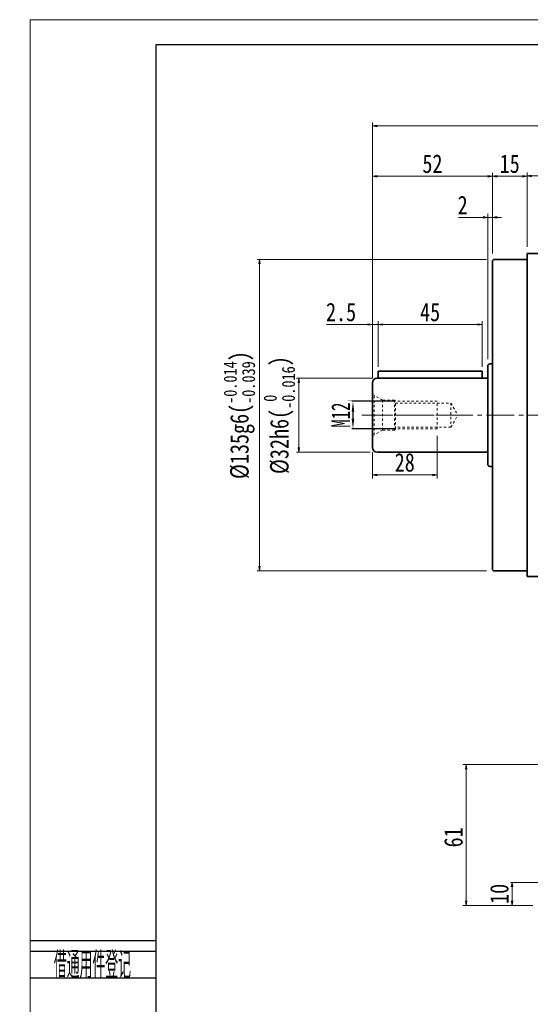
# Model space of a CAD drawing. Header units: millimetres. Extents: x -13 to 906, y 18 to 665.
# Tile 2 of 4: x -13 to 208, y 239 to 665. Entities that reach past the tile are written whole.
import ezdxf
from ezdxf.enums import TextEntityAlignment as Align

# ---------------------------------------------------------------- set-up
doc = ezdxf.new("R2010")
doc.units = ezdxf.units.MM
doc.linetypes.add('点画线', pattern=[18, 12, -2, 2, -2])
doc.linetypes.add('虚线', pattern=[2, 1, -1])
doc.layers.add('2细线层', color=4, linetype='Continuous')
doc.layers.add('6文字层', color=3, linetype='Continuous')
for name, color, linetype, lineweight in [('中心线层', 1, '点画线', 18), ('图框_外框线', 7, 'Continuous', 18), ('尺寸线层', 3, 'Continuous', 18), ('粗实线层', 7, 'Continuous', 35)]:
    doc.layers.add(name, color=color, linetype=linetype, lineweight=lineweight)
doc.styles.add('PC_TEXTSTYLE', font='ISOCP.SHX', dxfattribs={"width": 0.707, "bigfont": 'GBCBIG.SHX'})
doc.styles.add('宋体', font='SimSun.ttf', dxfattribs={"width": 0.8})
doc.styles.add('标准', font='SimSun.ttf', dxfattribs={"width": 0.667})
doc.dimstyles.new('a4-1-1.5', dxfattribs={"dimtxt": 4.5, "dimasz": 4.5, "dimexe": 2.25, "dimexo": 0, "dimgap": 0.75, "dimtad": 1, "dimdec": 3, "dimdsep": 46, "dimtxsty": '标准', "dimblk": '_CAXARROW', "dimcen": 0, "dimdle": 9, "dimazin": 2, "dimtfac": 0.707107, "dimtdec": 3, "dimtix": 1, "dimtmove": 2, "dimatfit": 3, "dimfxl": 0, "dimfrac": 2, "dimtolj": 1, "dimarcsym": 0})
doc.dimstyles.new('A水平标注$0', dxfattribs={"dimtxt": 3.5, "dimasz": 2, "dimexe": 1.5, "dimexo": 3, "dimgap": 1.1, "dimtad": 1, "dimtoh": 1, "dimdec": 4, "dimdsep": 46, "dimtxsty": '宋体', "dimblk": 'OPEN', "dimcen": 3, "dimclrd": 3, "dimclre": 3, "dimclrt": 6, "dimadec": 0, "dimazin": 0, "dimtm": 1e-09, "dimtfac": 1, "dimtdec": 4, "dimtix": 1, "dimtmove": 0, "dimatfit": 3, "dimldrblk": 'OPEN', "dimfxl": 0, "dimlwd": 13, "dimlwe": 13, "dimarcsym": 0})
doc.dimstyles.new('D直径标注φ25', dxfattribs={"dimtxt": 3.5, "dimasz": 2, "dimexe": 1, "dimexo": 3, "dimtad": 1, "dimtoh": 1, "dimdec": 1, "dimdsep": 46, "dimtxsty": '宋体', "dimblk": 'OPEN', "dimcen": 3, "dimclrd": 3, "dimclre": 3, "dimclrt": 130, "dimadec": 0, "dimazin": 0, "dimtm": 1e-09, "dimtfac": 1, "dimtdec": 1, "dimtmove": 0, "dimatfit": 0, "dimldrblk": 'OPEN', "dimfxl": 0, "dimlwd": 13, "dimlwe": 13, "dimarcsym": 0})

# ---------------------------------------------------------------- blocks, each defined once
blk = doc.blocks.new('_Open')
at = {"color": 0, "linetype": 'ByBlock', "lineweight": -2}
for p, q in [((-1, 0.17), (0, 0)), ((-1, -0.17), (0, 0)), ((0, 0), (-1, 0))]:
    blk.add_line(p, q, dxfattribs=at)
blk = doc.blocks.new('*D12')
at = {"color": 3, "lineweight": 13, "transparency": 16777216}
for p, q in [((206.59, 567), (206.59, 599.16)), ((208.59, 597.66), (344.59, 597.66)), ((346.59, 567), (346.59, 599.16))]:
    blk.add_line(p, q, dxfattribs=at)
at = {"layer": 'Defpoints', "color": 0, "transparency": 16777216}
for p in [(346.59, 597.66), (206.59, 564), (346.59, 564)]:
    blk.add_point(p, dxfattribs=at)
at = {"color": 3, "lineweight": 13, "transparency": 16777216, "xscale": 2, "yscale": 2, "zscale": 2, "rotation": 180}
blk.add_blockref('_Open', (206.59, 597.66), dxfattribs=at)
at = {"color": 3, "lineweight": 13, "transparency": 16777216, "xscale": 2, "yscale": 2, "zscale": 2}
blk.add_blockref('_Open', (346.59, 597.66), dxfattribs=at)
at = {"color": 6, "transparency": 16777216, "insert": (276.59, 603.07), "char_height": 8, "attachment_point": 5, "style": '宋体', "bg_fill": 3, "box_fill_scale": 1.1, "bg_fill_color": 257, "bg_fill_transparency": 0}
blk.add_mtext('140', dxfattribs=at)
blk = doc.blocks.new('*D13')
at = {"color": 3, "lineweight": 13, "transparency": 16777216}
for p, q in [((191.59, 564), (191.59, 599.04)), ((204.59, 597.54), (193.59, 597.54)), ((206.59, 567), (206.59, 599.04))]:
    blk.add_line(p, q, dxfattribs=at)
at = {"layer": 'Defpoints', "color": 0, "transparency": 16777216}
for p in [(191.59, 597.54), (206.59, 564), (191.59, 561)]:
    blk.add_point(p, dxfattribs=at)
at = {"color": 3, "lineweight": 13, "transparency": 16777216, "xscale": 2, "yscale": 2, "zscale": 2, "rotation": 180}
blk.add_blockref('_Open', (191.59, 597.54), dxfattribs=at)
at = {"color": 3, "lineweight": 13, "transparency": 16777216, "xscale": 2, "yscale": 2, "zscale": 2}
blk.add_blockref('_Open', (206.59, 597.54), dxfattribs=at)
at = {"color": 6, "transparency": 16777216, "insert": (199.09, 602.93), "char_height": 8, "attachment_point": 5, "style": '宋体', "bg_fill": 3, "box_fill_scale": 1.1, "bg_fill_color": 257, "bg_fill_transparency": 0}
blk.add_mtext('15', dxfattribs=at)
blk = doc.blocks.new('*D16')
at = {"color": 3, "lineweight": 13, "transparency": 16777216}
for p, q in [((189.59, 518.25), (189.59, 581.21)), ((191.59, 564), (191.59, 581.21)), ((176.91, 579.71), (181.95, 579.71)), ((181.95, 579.71), (187.59, 579.71)), ((191.59, 579.71), (189.59, 579.71)), ((193.59, 579.71), (195.59, 579.71))]:
    blk.add_line(p, q, dxfattribs=at)
at = {"layer": 'Defpoints', "color": 0, "transparency": 16777216}
for p in [(189.59, 579.71), (191.59, 561), (189.59, 515.25)]:
    blk.add_point(p, dxfattribs=at)
at = {"color": 3, "lineweight": 13, "transparency": 16777216, "xscale": 2, "yscale": 2, "zscale": 2}
blk.add_blockref('_Open', (189.59, 579.71), dxfattribs=at)
at = {"color": 3, "lineweight": 13, "transparency": 16777216, "xscale": 2, "yscale": 2, "zscale": 2, "rotation": 180}
blk.add_blockref('_Open', (191.59, 579.71), dxfattribs=at)
at = {"color": 6, "transparency": 16777216, "insert": (178.68, 585.07), "char_height": 8, "attachment_point": 5, "style": '宋体', "bg_fill": 3, "box_fill_scale": 1.1, "bg_fill_color": 257, "bg_fill_transparency": 0}
blk.add_mtext('2', dxfattribs=at)
blk = doc.blocks.new('*D17')
at = {"color": 3, "lineweight": 13, "transparency": 16777216}
for p, q in [((139.59, 510), (139.59, 620.81)), ((361.59, 619.31), (141.59, 619.31)), ((363.59, 518.25), (363.59, 620.81))]:
    blk.add_line(p, q, dxfattribs=at)
at = {"layer": 'Defpoints', "color": 0, "transparency": 16777216}
for p in [(139.59, 619.31), (363.59, 515.25), (139.59, 507)]:
    blk.add_point(p, dxfattribs=at)
at = {"color": 3, "lineweight": 13, "transparency": 16777216, "xscale": 2, "yscale": 2, "zscale": 2, "rotation": 180}
blk.add_blockref('_Open', (139.59, 619.31), dxfattribs=at)
at = {"color": 3, "lineweight": 13, "transparency": 16777216, "xscale": 2, "yscale": 2, "zscale": 2}
blk.add_blockref('_Open', (363.59, 619.31), dxfattribs=at)
at = {"color": 6, "transparency": 16777216, "insert": (251.79, 624.67), "char_height": 8, "attachment_point": 5, "style": '宋体', "bg_fill": 3, "box_fill_scale": 1.1, "bg_fill_color": 257, "bg_fill_transparency": 0}
blk.add_mtext('224', dxfattribs=at)
blk = doc.blocks.new('*D18')
at = {"color": 3, "lineweight": 13, "transparency": 16777216}
for p, q in [((139.59, 511), (139.59, 534.78)), ((142.09, 516), (142.09, 534.78)), ((119.65, 533.28), (133.84, 533.28)), ((133.84, 533.28), (137.59, 533.28)), ((139.59, 533.28), (142.09, 533.28)), ((144.09, 533.28), (146.09, 533.28))]:
    blk.add_line(p, q, dxfattribs=at)
at = {"layer": 'Defpoints', "color": 0, "transparency": 16777216}
for p in [(142.09, 533.28), (142.09, 513), (139.59, 508)]:
    blk.add_point(p, dxfattribs=at)
at = {"color": 3, "lineweight": 13, "transparency": 16777216, "xscale": 2, "yscale": 2, "zscale": 2}
for p, rotation in [((139.59, 533.28), 359.9999999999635), ((142.09, 533.28), 179.9999999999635)]:
    blk.add_blockref('_Open', p, dxfattribs=dict(at, rotation=rotation))
at = {"color": 6, "transparency": 16777216, "insert": (125.99, 538.64), "char_height": 8, "attachment_point": 5, "style": '宋体', "bg_fill": 3, "box_fill_scale": 1.1, "bg_fill_color": 257, "bg_fill_transparency": 0}
blk.add_mtext('2.5', dxfattribs=at)
blk = doc.blocks.new('*D19')
at = {"color": 3, "lineweight": 13, "transparency": 16777216}
for p, q in [((142.09, 515), (142.09, 534.78)), ((187.09, 515), (187.09, 534.78)), ((144.09, 533.28), (185.09, 533.28))]:
    blk.add_line(p, q, dxfattribs=at)
at = {"layer": 'Defpoints', "color": 0, "transparency": 16777216}
for p in [(187.09, 533.28), (142.09, 512), (187.09, 512)]:
    blk.add_point(p, dxfattribs=at)
at = {"color": 3, "lineweight": 13, "transparency": 16777216, "xscale": 2, "yscale": 2, "zscale": 2, "rotation": 180}
blk.add_blockref('_Open', (142.09, 533.28), dxfattribs=at)
at = {"color": 3, "lineweight": 13, "transparency": 16777216, "xscale": 2, "yscale": 2, "zscale": 2}
blk.add_blockref('_Open', (187.09, 533.28), dxfattribs=at)
at = {"color": 6, "transparency": 16777216, "insert": (164.59, 538.64), "char_height": 8, "attachment_point": 5, "style": '宋体', "bg_fill": 3, "box_fill_scale": 1.1, "bg_fill_color": 257, "bg_fill_transparency": 0}
blk.add_mtext('45', dxfattribs=at)
blk = doc.blocks.new('*D20')
at = {"layer": 'Defpoints', "color": 0, "transparency": 16777216}
for p in [(142.66, 510), (141.59, 478)]:
    blk.add_point(p, dxfattribs=at)
at = {"layer": '尺寸线层', "color": 3, "lineweight": 13, "transparency": 16777216}
for p, q in [((139.66, 510), (106.66, 510)), ((107.66, 508), (107.66, 480)), ((138.59, 478), (106.66, 478))]:
    blk.add_line(p, q, dxfattribs=at)
at = {"layer": '尺寸线层', "color": 3, "lineweight": 13, "transparency": 16777216, "xscale": 2, "yscale": 2, "zscale": 2}
for p, rotation in [((107.66, 510), 90), ((107.66, 478), 270)]:
    blk.add_blockref('_Open', p, dxfattribs=dict(at, rotation=rotation))
at = {"layer": '尺寸线层', "color": 130, "transparency": 16777216, "insert": (99.2, 494), "char_height": 8, "attachment_point": 5, "rotation": 90, "style": '宋体', "bg_fill": 3, "box_fill_scale": 1.1, "bg_fill_color": 257, "bg_fill_transparency": 0}
blk.add_mtext('{\\A1;\\A1;%%C32h6({\\H0.707107x;\\S 0^ -0.016;})}', dxfattribs=at)
at = {"layer": 'Defpoints', "color": 0, "transparency": 16777216}
blk.add_point((107.66, 478), dxfattribs=at)
blk = doc.blocks.new('_CAXARROW')
blk.add_hatch(color=0).paths.add_polyline_path([(0, 0), (-1, 0.125), (-1, -0.125)], flags=0)
blk = doc.blocks.new('*D21')
at = {"layer": 'Defpoints', "color": 0, "transparency": 16777216}
for p in [(149.59, 500), (149.59, 488)]:
    blk.add_point(p, dxfattribs=at)
at = {"layer": '尺寸线层', "color": 0, "lineweight": -2, "transparency": 16777216}
for p, q in [((149.59, 500), (128.89, 500)), ((131.14, 495.5), (131.14, 492.5)), ((149.59, 488), (128.89, 488))]:
    blk.add_line(p, q, dxfattribs=at)
at = {"layer": '尺寸线层', "color": 0, "lineweight": -2, "transparency": 16777216, "xscale": 4.5, "yscale": 4.5, "zscale": 4.5}
for p, rotation in [((131.14, 500), 90), ((131.14, 488), 270)]:
    blk.add_blockref('_CAXARROW', p, dxfattribs=dict(at, rotation=rotation))
at = {"layer": '尺寸线层', "color": 0, "transparency": 16777216, "insert": (125.8, 494), "char_height": 8, "attachment_point": 5, "rotation": 90, "style": '标准', "bg_fill": 3, "box_fill_scale": 1.1, "bg_fill_color": 257, "bg_fill_transparency": 0}
blk.add_mtext('\\A1;M12', dxfattribs=at)
at = {"layer": 'Defpoints', "color": 0, "transparency": 16777216}
blk.add_point((131.14, 488), dxfattribs=at)
blk = doc.blocks.new('*D22')
at = {"layer": 'Defpoints', "color": 0, "transparency": 16777216}
for p in [(192.09, 561.5), (90.63, 426.5), (192.09, 426.5)]:
    blk.add_point(p, dxfattribs=at)
at = {"layer": '尺寸线层', "color": 3, "lineweight": 13, "transparency": 16777216}
for p, q in [((189.09, 561.5), (89.63, 561.5)), ((90.63, 559.5), (90.63, 428.5)), ((189.09, 426.5), (89.63, 426.5))]:
    blk.add_line(p, q, dxfattribs=at)
at = {"layer": '尺寸线层', "color": 3, "lineweight": 13, "transparency": 16777216, "xscale": 2, "yscale": 2, "zscale": 2}
for p, rotation in [((90.63, 561.5), 89.99999999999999), ((90.63, 426.5), 270)]:
    blk.add_blockref('_Open', p, dxfattribs=dict(at, rotation=rotation))
at = {"layer": '尺寸线层', "color": 130, "transparency": 16777216, "insert": (81.89, 494), "char_height": 8, "attachment_point": 5, "rotation": 90, "style": '宋体', "bg_fill": 3, "box_fill_scale": 1.1, "bg_fill_color": 257, "bg_fill_transparency": 0}
blk.add_mtext('{\\A1;\\A1;%%C135g6({\\H0.707107x;\\S-0.014^ -0.039;})}', dxfattribs=at)
blk = doc.blocks.new('*D23')
at = {"color": 3, "lineweight": 13, "transparency": 16777216}
for p, q in [((167.59, 485), (167.59, 466.55)), ((139.59, 478), (139.59, 466.55)), ((141.59, 468.05), (165.59, 468.05))]:
    blk.add_line(p, q, dxfattribs=at)
at = {"layer": 'Defpoints', "color": 0, "transparency": 16777216}
for p in [(167.59, 488), (139.59, 481), (167.59, 468.05)]:
    blk.add_point(p, dxfattribs=at)
at = {"color": 3, "lineweight": 13, "transparency": 16777216, "xscale": 2, "yscale": 2, "zscale": 2, "rotation": 180}
blk.add_blockref('_Open', (139.59, 468.05), dxfattribs=at)
at = {"color": 3, "lineweight": 13, "transparency": 16777216, "xscale": 2, "yscale": 2, "zscale": 2}
blk.add_blockref('_Open', (167.59, 468.05), dxfattribs=at)
at = {"color": 6, "transparency": 16777216, "insert": (153.59, 473.46), "char_height": 8, "attachment_point": 5, "style": '宋体', "bg_fill": 3, "box_fill_scale": 1.1, "bg_fill_color": 257, "bg_fill_transparency": 0}
blk.add_mtext('28', dxfattribs=at)
blk = doc.blocks.new('M12螺纹中心孔_2_2')
at = {"layer": '中心线层', "linetype": '点画线', "lineweight": 18}
blk.add_line((40.79, 0), (-3.25, 0), dxfattribs=at)
at = {"layer": '粗实线层', "color": 6, "linetype": '虚线', "lineweight": 18}
for p, q in [((0, -9.9), (0, 9.9)), ((0, 9.9), (0.74, 8.61)), ((4.4, 6.5), (0.74, 8.61)), ((0.74, -8.61), (0.74, 8.61)), ((9.5, 6.5), (4.4, 6.5)), ((4.4, -6.5), (4.4, 6.5)), ((10, 6), (9.5, 6.5)), ((9.5, -6.5), (9.5, 6.5)), ((28, 6), (10, 6)), ((10, -6), (10, 6)), ((10, 5.25), (34, 5.25)), ((28, -6), (28, 6)), ((34, 5.25), (34, -5.25)), ((34, 5.25), (37.03, 0)), ((34, -5.25), (37.03, 0)), ((4.4, -6.5), (0.74, -8.61)), ((9.5, -6.5), (4.4, -6.5)), ((10, -6), (9.5, -6.5)), ((34, -5.25), (10, -5.25)), ((28, -6), (10, -6)), ((0, -9.9), (0.74, -8.61))]:
    blk.add_line(p, q, dxfattribs=at)
blk = doc.blocks.new('*D33')
at = {"color": 3, "lineweight": 13, "transparency": 16777216}
for p, q in [((139.59, 511), (139.59, 599.04)), ((189.59, 597.54), (141.59, 597.54)), ((191.59, 564), (191.59, 599.04))]:
    blk.add_line(p, q, dxfattribs=at)
at = {"layer": 'Defpoints', "color": 0, "transparency": 16777216}
for p in [(139.59, 597.54), (191.59, 561), (139.59, 508)]:
    blk.add_point(p, dxfattribs=at)
at = {"color": 3, "lineweight": 13, "transparency": 16777216, "xscale": 2, "yscale": 2, "zscale": 2, "rotation": 180}
blk.add_blockref('_Open', (139.59, 597.54), dxfattribs=at)
at = {"color": 3, "lineweight": 13, "transparency": 16777216, "xscale": 2, "yscale": 2, "zscale": 2}
blk.add_blockref('_Open', (191.59, 597.54), dxfattribs=at)
at = {"color": 6, "transparency": 16777216, "insert": (165.59, 602.91), "char_height": 8, "attachment_point": 5, "style": '宋体', "bg_fill": 3, "box_fill_scale": 1.1, "bg_fill_color": 257, "bg_fill_transparency": 0}
blk.add_mtext('52', dxfattribs=at)
blk = doc.blocks.new('*D40')
at = {"color": 3, "lineweight": 13, "transparency": 16777216}
for p, q in [((218.59, 291.5), (198.63, 291.5)), ((200.13, 289.5), (200.13, 283.5)), ((209.09, 281.5), (198.63, 281.5))]:
    blk.add_line(p, q, dxfattribs=at)
at = {"layer": 'Defpoints', "color": 0, "transparency": 16777216}
for p in [(221.59, 291.5), (200.13, 281.5), (212.09, 281.5)]:
    blk.add_point(p, dxfattribs=at)
at = {"color": 3, "lineweight": 13, "transparency": 16777216, "xscale": 2, "yscale": 2, "zscale": 2}
for p, rotation in [((200.13, 291.5), 90), ((200.13, 281.5), 270)]:
    blk.add_blockref('_Open', p, dxfattribs=dict(at, rotation=rotation))
at = {"color": 6, "transparency": 16777216, "insert": (194.63, 286.5), "char_height": 8, "attachment_point": 5, "rotation": 90, "style": '宋体', "bg_fill": 3, "box_fill_scale": 1.1, "bg_fill_color": 256, "bg_fill_true_color": 13158600, "bg_fill_transparency": 0}
blk.add_mtext('10', dxfattribs=at)
blk = doc.blocks.new('*D41')
at = {"color": 3, "lineweight": 13, "transparency": 16777216}
for p, q in [((261.59, 342.5), (178.73, 342.5)), ((180.23, 340.5), (180.23, 283.5)), ((209.09, 281.5), (178.73, 281.5))]:
    blk.add_line(p, q, dxfattribs=at)
at = {"layer": 'Defpoints', "color": 0, "transparency": 16777216}
for p in [(264.59, 342.5), (180.23, 281.5), (212.09, 281.5)]:
    blk.add_point(p, dxfattribs=at)
at = {"color": 3, "lineweight": 13, "transparency": 16777216, "xscale": 2, "yscale": 2, "zscale": 2}
for p, rotation in [((180.23, 342.5), 90), ((180.23, 281.5), 270)]:
    blk.add_blockref('_Open', p, dxfattribs=dict(at, rotation=rotation))
at = {"color": 6, "transparency": 16777216, "insert": (174.73, 311), "char_height": 8, "attachment_point": 5, "rotation": 90, "style": '宋体', "bg_fill": 3, "box_fill_scale": 1.1, "bg_fill_color": 256, "bg_fill_true_color": 13158600, "bg_fill_transparency": 0}
blk.add_mtext('61', dxfattribs=at)

msp = doc.modelspace()

# ---------------------------------------------------------------- linework, layer by layer
at = {"layer": '2细线层'}
for p, q in [((-8.69539, 266.33135), (45.69192, 266.33135)), ((-8.69539, 261.68516), (45.69192, 261.68516)), ((-8.69539, 250.0697), (45.69192, 250.0697))]:
    msp.add_line(p, q, dxfattribs=at)
at = {"layer": '中心线层'}
msp.add_line((135.05407, 493.99941), (377.38345, 493.99941), dxfattribs=at)
at = {"layer": '图框_外框线', "color": 3}
msp.add_lwpolyline([(-8.76093, 18.4854), (906.04697, 18.4854), (906.04697, 665.38528), (-8.76093, 665.38528)], close=True, dxfattribs=at)
at = {"layer": '图框_外框线', "color": 3, "lineweight": 25}
msp.add_lwpolyline([(45.69192, 29.37597), (895.1564, 29.37597), (895.1564, 654.49471), (45.69192, 654.49471)], close=True, dxfattribs=at)
at = {"layer": '粗实线层'}
for p, q in [((206.58519, 423.99941), (206.58519, 563.99941)), ((206.58519, 563.99941), (346.58519, 563.99941)), ((192.08519, 561.49941), (191.58519, 560.99941)), ((191.58519, 560.99941), (191.58519, 426.99941)), ((206.58519, 561.49941), (192.08519, 561.49941)), ((189.58519, 515.24941), (189.58519, 472.74941)), ((191.58519, 516.24941), (190.58519, 516.24941)), ((191.58519, 471.74941), (190.58519, 471.74941)), ((192.08519, 426.49941), (191.58519, 426.99941)), ((206.58519, 426.49941), (192.08519, 426.49941))]:
    msp.add_line(p, q, dxfattribs=at)
msp.add_lwpolyline([(346.58519, 423.99941), (206.58519, 423.99941)], dxfattribs=at)
for centre, start, end in [((190.58519, 515.24941), 90, 180), ((190.58519, 472.74941), 180, 270)]:
    msp.add_arc(centre, 1, start, end, dxfattribs=at)

# ---------------------------------------------------------------- texts
at = {"layer": '6文字层', "color": 3, "style": 'PC_TEXTSTYLE', "width": 0.667}
msp.add_text('借通用件登记', height=11.61546, dxfattribs=at).set_placement((18.20334, 256.18544), align=Align.MIDDLE)

# ---------------------------------------------------------------- next in the draw order: dimensions: what is measured, and where the dimension line sits
dim = msp.add_linear_dim(base=(346.58519, 597.65645), p1=(206.58519, 563.99941), p2=(346.58519, 563.99941), dimstyle='A水平标注$0', override={"dimtxt": 8, "dimgap": 1.5, "dimblk": 'Open', "dimtfill": 1, "dimtfillclr": 256})
dim.commit()
dim.dimension.update_dxf_attribs({"geometry": '*D12', "text_midpoint": (276.58519, 597.65645), "dimtype": 160})
dim = msp.add_linear_dim(base=(200.12925, 281.49941), p1=(221.58519, 291.49941), p2=(212.08519, 281.49941), angle=90, dimstyle='A水平标注$0', override={"dimtxt": 8, "dimgap": 1.5, "dimblk": 'Open', "dimtfill": 1, "dimtfillclr": 256})
dim.commit()
dim.dimension.update_dxf_attribs({"geometry": '*D40', "text_midpoint": (200.12925, 286.49941), "dimtype": 160})

# ---------------------------------------------------------------- next in the draw order: dimensions: what is measured, and where the dimension line sits
dim = msp.add_linear_dim(base=(191.58519, 597.54475), p1=(206.58519, 563.99941), p2=(191.58519, 560.99941), dimstyle='A水平标注$0', override={"dimtxt": 8, "dimgap": 1.5, "dimblk": 'Open', "dimtfill": 1, "dimtfillclr": 256})
dim.commit()
dim.dimension.update_dxf_attribs({"geometry": '*D13', "text_midpoint": (199.08519, 597.54475), "dimtype": 160})
dim = msp.add_linear_dim(base=(180.22993, 281.49941), p1=(264.58519, 342.49941), p2=(212.08519, 281.49941), angle=90, dimstyle='A水平标注$0', override={"dimtxt": 8, "dimgap": 1.5, "dimblk": 'Open', "dimtfill": 1, "dimtfillclr": 256})
dim.commit()
dim.dimension.update_dxf_attribs({"geometry": '*D41', "text_midpoint": (180.22993, 310.99941), "dimtype": 160})

# ---------------------------------------------------------------- next in the draw order: dimensions: what is measured, and where the dimension line sits
dim = msp.add_linear_dim(base=(189.58519, 579.70825), p1=(191.58519, 560.99941), p2=(189.58519, 515.24941), dimstyle='A水平标注$0', override={"dimtxt": 8, "dimgap": 1.5, "dimblk": 'Open', "dimtfill": 1, "dimtfillclr": 256})
dim.commit()
dim.dimension.update_dxf_attribs({"geometry": '*D16', "text_midpoint": (178.67742, 579.70825), "dimtype": 160})

# ---------------------------------------------------------------- next in the draw order: dimensions: what is measured, and where the dimension line sits
dim = msp.add_linear_dim(base=(139.58519, 619.30809), p1=(363.58519, 515.24941), p2=(139.58519, 506.99941), dimstyle='A水平标注$0', override={"dimtxt": 8, "dimgap": 1.5, "dimblk": 'Open', "dimtfill": 1, "dimtfillclr": 256})
dim.commit()
dim.dimension.update_dxf_attribs({"geometry": '*D17', "text_midpoint": (251.79152, 619.30809), "dimtype": 160})

# ---------------------------------------------------------------- next in the draw order: dimensions: what is measured, and where the dimension line sits
dim = msp.add_linear_dim(base=(142.08519, 533.27725), p1=(139.58519, 507.99941), p2=(142.08519, 512.99941), dimstyle='A水平标注$0', override={"dimtxt": 8, "dimgap": 1.5, "dimblk": 'Open', "dimtfill": 1, "dimtfillclr": 256})
dim.commit()
dim.dimension.update_dxf_attribs({"geometry": '*D18', "text_midpoint": (125.99256, 533.27725), "dimtype": 160})

# ---------------------------------------------------------------- next in the draw order: dimensions: what is measured, and where the dimension line sits
dim = msp.add_linear_dim(base=(187.08519, 533.27725), p1=(142.08519, 511.99941), p2=(187.08519, 511.99941), dimstyle='A水平标注$0', override={"dimtxt": 8, "dimgap": 1.5, "dimblk": 'Open', "dimtfill": 1, "dimtfillclr": 256})
dim.commit()
dim.dimension.update_dxf_attribs({"geometry": '*D19', "text_midpoint": (164.58519, 533.27725), "dimtype": 160})

# ---------------------------------------------------------------- next in the draw order: dimensions: what is measured, and where the dimension line sits
at = {"layer": '尺寸线层'}
dim = msp.add_linear_dim(base=(107.66006, 477.99941), p1=(142.6616, 509.99941), p2=(141.58684, 477.99941), angle=270, text='{\\A1;\\A1;%%C32h6({\\H0.707107x;\\S 0^ -0.016;})}', dimstyle='D直径标注φ25', override={"dimtxt": 8, "dimgap": 1.5, "dimpost": 'φ<>', "dimtp": 0, "dimtm": 0.016, "dimtdec": 3, "dimtzin": 8}, dxfattribs=at)
dim.commit()
dim.dimension.update_dxf_attribs({"geometry": '*D20', "text_midpoint": (107.66006, 493.99941), "dimtype": 160})

# ---------------------------------------------------------------- next in the draw order: dimensions: what is measured, and where the dimension line sits
dim = msp.add_linear_dim(base=(131.13608, 487.99941), p1=(149.58519, 499.99941), p2=(149.58519, 487.99941), angle=270, dimstyle='a4-1-1.5', override={"dimtxt": 8, "dimpost": 'M<>', "dimsah": 1, "dimtfac": 1, "dimtfill": 1, "dimtzin": 8}, dxfattribs=at)
dim.commit()
dim.dimension.update_dxf_attribs({"geometry": '*D21', "text_midpoint": (125.80358, 493.99941), "dimtype": 160})

# ---------------------------------------------------------------- next in the draw order: dimensions: what is measured, and where the dimension line sits
dim = msp.add_linear_dim(base=(90.62661, 426.49941), p1=(192.08519, 561.49941), p2=(192.08519, 426.49941), angle=270, text='{\\A1;\\A1;%%C135g6({\\H0.707107x;\\S-0.014^ -0.039;})}', dimstyle='D直径标注φ25', override={"dimtxt": 8, "dimgap": 1.5, "dimpost": 'φ<>', "dimtp": -0.014, "dimtm": 0.039, "dimtdec": 3, "dimtzin": 8}, dxfattribs=at)
dim.commit()
dim.dimension.update_dxf_attribs({"geometry": '*D22', "text_midpoint": (90.62661, 493.99941), "dimtype": 160})

# ---------------------------------------------------------------- next in the draw order: linework, layer by layer
at = {"layer": '粗实线层'}
for p, q in [((142.08519, 512.99941), (142.08519, 509.99941)), ((142.08519, 512.99941), (187.08519, 512.99941)), ((187.08519, 512.99941), (187.08519, 509.99941)), ((189.58519, 515.24941), (189.58519, 472.74941)), ((141.58519, 509.99941), (189.58519, 509.99941))]:
    msp.add_line(p, q, dxfattribs=at)
msp.add_arc((141.58519, 507.99941), 2, 90, 180, dxfattribs=at)

# ---------------------------------------------------------------- next in the draw order: dimensions: what is measured, and where the dimension line sits
dim = msp.add_linear_dim(base=(167.58519, 468.05153), p1=(139.58519, 480.99941), p2=(167.58519, 487.99941), dimstyle='A水平标注$0', override={"dimtxt": 8, "dimgap": 1.5, "dimblk": 'Open', "dimtfill": 1, "dimtfillclr": 256})
dim.commit()
dim.dimension.update_dxf_attribs({"geometry": '*D23', "text_midpoint": (153.58519, 468.05153), "dimtype": 160})

# ---------------------------------------------------------------- next in the draw order: linework, layer by layer
for p, q in [((139.58519, 507.99941), (139.58519, 479.99941)), ((141.58519, 477.99941), (189.58519, 477.99941))]:
    msp.add_line(p, q, dxfattribs=at)
msp.add_arc((141.58519, 479.99941), 2, 180, 270, dxfattribs=at)

# ---------------------------------------------------------------- next in the draw order: block references
msp.add_blockref('M12螺纹中心孔_2_2', (139.58519, 493.99941), dxfattribs=at)

# ---------------------------------------------------------------- next in the draw order: dimensions: what is measured, and where the dimension line sits
dim = msp.add_linear_dim(base=(139.58519, 597.54475), p1=(191.58519, 560.99941), p2=(139.58519, 507.99941), dimstyle='A水平标注$0', override={"dimtxt": 8, "dimgap": 1.5, "dimblk": 'Open', "dimtfill": 1, "dimtfillclr": 256})
dim.commit()
dim.dimension.update_dxf_attribs({"geometry": '*D33', "text_midpoint": (165.58519, 597.54475), "dimtype": 160})

doc.saveas('drawing.dxf')
